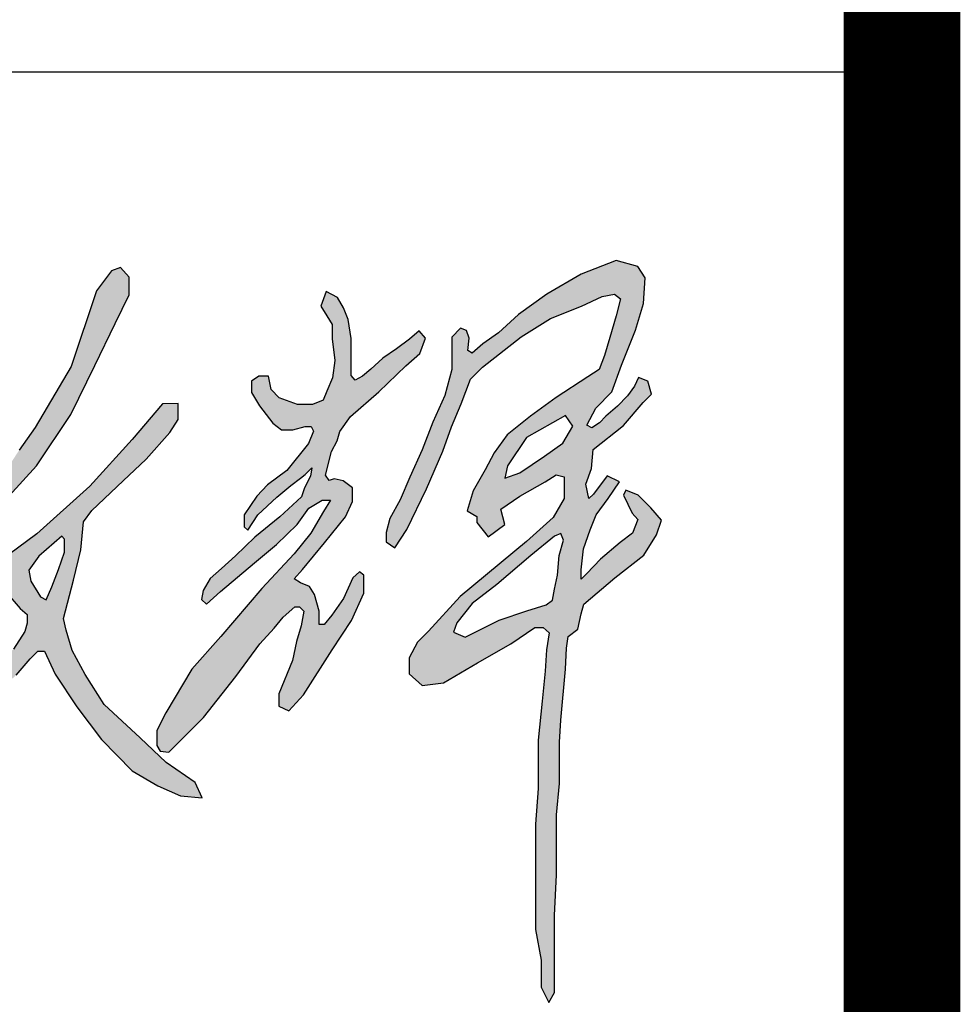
# Model space of a CAD drawing. Extents: x 427948 to 764348, y 274849 to 601549.
# Tile 143 of 212: x 762593 to 763398, y 465251 to 466094. Entities that reach past the tile are written whole.
import ezdxf

# ---------------------------------------------------------------- set-up
doc = ezdxf.new("R2010")
doc.units = 0
doc.header["$LTSCALE"] = 1000
doc.header["$MEASUREMENT"] = 0
doc.layers.get('0').update_dxf_attribs({"linetype": 'CONTINUOUS'})
doc.layers.add('PUB_TITLE', color=4, linetype='CONTINUOUS')

# ---------------------------------------------------------------- blocks, each defined once
blk = doc.blocks.new('李敬辉')
h = blk.add_hatch(color=3)
h.paths.add_polyline_path([(3996.5, 949.9), (3919.8, 887.2), (3809.5, 793), (3729.9, 732.1), (3679.7, 668.6), (3669.6, 638.7), (3706.9, 622.2), (3817.5, 677.6), (3907.1, 707.5), (3970.1, 727.8), (3990.4, 742.7), (3996.3, 778.5), (4006, 824.1), (4011.9, 887.1), (4025.7, 937.2), (4016.7, 959.1)], flags=16)
h.paths.add_polyline_path([(4032, 1341.1), (3905.5, 1269.8), (3844.2, 1178.4), (3835.4, 1138.4), (3884.2, 1155.9), (3964.4, 1209.7), (4023.3, 1252.2), (4055.8, 1307.3)], flags=16)
h.paths.add_polyline_path([(3256.3, 1743.5), (3239.1, 1695.7), (3257.9, 1665.2), (3275.4, 1637), (3275.4, 1590.6), (3284.3, 1520.3), (3276.6, 1463.7), (3258.6, 1420.5), (3246.5, 1391.6), (3212.2, 1376.8), (3163.3, 1376.8), (3103.4, 1398.7), (3077.6, 1426.3), (3069.2, 1468.8), (3038.3, 1468.8), (3013.8, 1452.7), (3013.8, 1416), (3040.2, 1372.9), (3083, 1316.6), (3111.4, 1294.8), (3148.5, 1294.8), (3188, 1305.9), (3207.8, 1305.9), (3215.4, 1290.2), (3199.2, 1250.7), (3129, 1162.9), (3065.7, 1116.9), (3031.3, 1079.7), (2990.2, 1019.6), (2990.2, 980), (3002.5, 969.3), (3034.7, 1019.6), (3096.3, 1076.4), (3141.9, 1114.3), (3172.4, 1137.8), (3187.9, 1149.8), (3209.3, 1171.5), (3205.4, 1144.7), (3186.4, 1107.1), (3176.2, 1077.5), (3105.4, 1013.1), (3024.6, 946.4), (2961.7, 885.9), (2916.4, 845.5), (2879.9, 812.4), (2856.7, 773.9), (2851.3, 744.4), (2868, 729.6), (2913.9, 771), (3024.2, 863.9), (3095, 923.4), (3162.2, 988.1), (3199.8, 1041), (3221.7, 1053.5), (3242.8, 1066.7), (3269.9, 1066.7), (3247.3, 1030.3), (3206.2, 959.7), (3152.3, 892.8), (3048, 780.3), (2914.6, 624.9), (2820, 519.2), (2736.4, 377.1), (2707.5, 319.9), (2707.5, 271.6), (2718.3, 252.8), (2745.4, 249.2), (2858.1, 362.6), (2963.1, 494.8), (3040.7, 600.9), (3088, 652.1), (3116.2, 687.2), (3154.3, 721.3), (3169.9, 721.3), (3184.2, 707), (3175.2, 659.2), (3160, 608.6), (3147.2, 547.3), (3102.5, 439.3), (3102.5, 399.1), (3135.4, 384.2), (3182.1, 435.1), (3275.5, 581.1), (3338.1, 676.3), (3378.2, 765.6), (3378.2, 823.2), (3364, 834.1), (3343.1, 814.9), (3312.2, 748.1), (3274.6, 693.8), (3249.6, 663.8), (3233.7, 663.8), (3233.7, 706.9), (3217.9, 760.5), (3202.3, 787), (3172.4, 798.6), (3152.8, 811.7), (3179, 841.9), (3250.3, 928.9), (3319.2, 1012.8), (3341.3, 1063.1), (3341.3, 1107), (3311.2, 1129.8), (3281.9, 1136.6), (3265.6, 1130.9), (3253.7, 1147.7), (3273.4, 1224.7), (3292.3, 1258.9), (3300.9, 1289.2), (3335.2, 1337.8), (3426.7, 1418.5), (3514.9, 1502.1), (3559.8, 1542.1), (3577.8, 1591.9), (3558.2, 1616.4), (3526.3, 1589.5), (3483.8, 1557.6), (3439.6, 1527.4), (3401.2, 1491.4), (3374.2, 1468.6), (3349.7, 1456.3), (3337.5, 1471.8), (3337.5, 1533.9), (3337.5, 1591.2), (3327.7, 1652.9), (3312, 1690.3), (3293.1, 1724.5)])
h.paths.add_polyline_path([(2399.1, 950), (2324.1, 885.6), (2291.8, 840.4), (2298.3, 804.1), (2329.9, 753.2), (2348.1, 743.8), (2366.9, 785.4), (2388.6, 842.2), (2407.9, 897.9), (2407.9, 924.2), (2407.9, 940)], flags=16)
h.paths.add_polyline_path([(2725.7, 1379), (2627.5, 1264.2), (2489.2, 1112.6), (2318.3, 957.3), (2225.5, 889.5), (2164.9, 831.4), (2104.2, 784), (1996.8, 689), (2046.4, 668.3), (2183.7, 745.8), (2217.7, 770), (2263.7, 715.8), (2286.8, 695.6), (2286.8, 668.1), (2279.1, 640.7), (2241.6, 583.9), (2112.4, 460.7), (2008.5, 361.2), (1921.1, 281.2), (1873.5, 252), (1823.9, 185.9), (1871.5, 163.6), (1991.1, 251), (2139.4, 383.4), (2206.8, 457.7), (2250.4, 499.7), (2296, 552), (2320.7, 577.4), (2342.9, 577.4), (2377.1, 502.7), (2447.9, 397.1), (2527.5, 290.4), (2627.4, 188.8), (2710.2, 140.2), (2783.6, 107.8), (2853.8, 101.2), (2831.8, 151.6), (2737.5, 216.1), (2653, 296.3), (2536.3, 404.1), (2475, 501.9), (2432.5, 579.3), (2413.4, 645.4), (2403.8, 683.6), (2436.7, 807.2), (2460.6, 906.3), (2469.3, 996.4), (2496.6, 1033.1), (2598.2, 1129.4), (2672.2, 1199.7), (2749.1, 1286.2), (2776.5, 1328.9), (2776.5, 1380.6)])
h.paths.add_polyline_path([(1689.9, 731.3), (1619.3, 718.8), (1581.1, 687.5), (1558.3, 632.3), (1548.1, 601.5), (1587.4, 575.9), (1663.1, 612.3), (1728.6, 668.7), (1745.1, 726.2), (1710.4, 741.5)], flags=16)
h.paths.add_polyline_path([(1183.5, 736.1), (1135.3, 680.4), (1135.3, 637.9), (1187.9, 631.1), (1265.4, 671.1), (1343.6, 713.6), (1415.6, 756.7), (1451.9, 777.3), (1476.9, 766.1), (1476.9, 656.6), (1466.1, 576.7), (1445.6, 528.9), (1445.6, 488.6), (1491.6, 468.7), (1546.4, 468.7), (1627.3, 509.5), (1666.3, 542.2), (1715.8, 568.7), (1800, 610.5), (1823.7, 682.5), (1823.7, 776.5), (1789.4, 814.2), (1723.5, 836.2), (1652.4, 814.2), (1589, 754.2), (1566.5, 775.8), (1572.1, 819.5), (1640.5, 889.1), (1699.3, 937.6), (1799, 1001.9), (1910.2, 1063.5), (1966.9, 1096.7), (2020.9, 1122.3), (2062.9, 1142), (2097.2, 1154.5), (2128.3, 1145.2), (2134.9, 1119.1), (2057.3, 959.5), (1963.6, 793.8), (1869.9, 589), (1838.1, 503.3), (1786.6, 396.8), (1740.7, 285.2), (1721.1, 227.6), (1708.7, 227.6), (1705.4, 264.7), (1693.5, 298.9), (1697.4, 321.2), (1684.3, 345.8), (1673.5, 360.3), (1659.5, 385.2), (1665.7, 400.5), (1660, 414.6), (1640.6, 405.3), (1640.6, 365.8), (1657.3, 320.4), (1666.3, 251.5), (1666.3, 181), (1666.3, 123.1), (1666.3, 64.7), (1644.7, 8.4), (1644.7, -29.4), (1644.7, -68.9), (1667.3, -85.1), (1699.4, -69.4), (1725.7, -14.7), (1725.7, 32.1), (1737.3, 83), (1754.6, 130.3), (1774.9, 189.9), (1813.7, 303.5), (1860.2, 404.2), (1908.2, 512.7), (1944.4, 578.6), (1996.8, 689), (2070.3, 840.5), (2157.7, 998), (2228.2, 1080.9), (2316.4, 1178.2), (2427.8, 1344.3), (2506.4, 1503.7), (2572.1, 1639.4), (2617.3, 1732.8), (2617.3, 1789.9), (2589.4, 1821.2), (2559.7, 1810.5), (2511.1, 1746.3), (2429.5, 1500.9), (2312.8, 1303.1), (2260.4, 1228.8), (2233.1, 1187), (2195.3, 1227.4), (2139.4, 1253.8), (2094.3, 1236.1), (1925.7, 1150.5), (1796.8, 1074.1), (1563.7, 938.6), (1446.2, 861.5), (1288.4, 792.8), (1232.4, 768)])
h.paths.add_polyline_path([(1507.6, 1611.5), (1471.8, 1551.3), (1453.9, 1489.5), (1475.9, 1432), (1499.4, 1368.2), (1516.1, 1322.9), (1506.5, 1297.6), (1495.8, 1275.1), (1446.2, 1256.3), (1384.9, 1233.3), (1346, 1178.4), (1346, 1146.8), (1361.8, 1129.9), (1409.9, 1150.4), (1463, 1178.4), (1522.8, 1196.3), (1539.7, 1176.4), (1546.8, 1106.4), (1546.8, 1050.8), (1561.6, 1031.9), (1604.6, 1046.7), (1636.7, 1085.5), (1636.7, 1138.1), (1655.8, 1165.8), (1674.2, 1205.1), (1692.2, 1237.8), (1720, 1265.6), (1720, 1239.9), (1720, 1200.8), (1783.9, 1235.8), (1857, 1317.1), (1938.4, 1387.1), (2010.5, 1445.7), (2041.4, 1501.3), (2041.4, 1544.5), (1994, 1544.5), (1970.9, 1537.5), (1962, 1517.3), (1962, 1500.9), (1956.3, 1482.4), (1946.3, 1466.7), (1933.5, 1462.8), (1933.5, 1489.1), (1943.5, 1517.3), (1943.5, 1540.4), (1923.9, 1567.6), (1911.8, 1591.4), (1911.8, 1609.9), (1891.5, 1614.5), (1883.6, 1608.8), (1868.4, 1597.3), (1858.9, 1574.8), (1873.1, 1539.8), (1873.1, 1518.3), (1873.1, 1493), (1854.1, 1459.2), (1843.2, 1441.3), (1843.2, 1424.7), (1803.5, 1402), (1716.1, 1368.1), (1670.9, 1330.8), (1650.5, 1304.2), (1608.7, 1304.2), (1594, 1337.6), (1594, 1420.4), (1550.7, 1471), (1550.7, 1520.7), (1566, 1577.6), (1566, 1619.2), (1532.6, 1619.2)], flags=17)
h.paths.add_polyline_path([(168.3, 582.6), (175, 641.6), (267.1, 713.1), (434.8, 770.1), (553.4, 799.2), (623.7, 799.2), (670.1, 766.1), (662.8, 731.6), (607.8, 654.2), (515.7, 562), (470.6, 525.5), (470.6, 498.4), (527.6, 480.5), (649.6, 493.1), (809.4, 516.2), (985.6, 537.9), (1089.2, 557.1), (1146, 573), (1190.3, 543.8), (1208.6, 504.6), (1178.6, 451.1), (1102.6, 432.8), (970.6, 406.1), (837.8, 406.1), (676, 394.3), (617.4, 394.3), (617.4, 362.7), (653.2, 285.8), (662.5, 224), (643.8, 171.5), (596.9, 109.7), (500.3, 64.7), (399.1, 64.7), (276.5, 64.7), (186.7, 64.7), (113.4, 31.9), (0, 0), (30.7, 82.6), (125.2, 138.1), (253.7, 168.3), (377.2, 168.3), (435.3, 152.5), (527.3, 169.1), (556.4, 220.5), (526.5, 281), (446.1, 328.2), (375.6, 363), (287.7, 363), (223, 326.5), (138.4, 258.6), (74.6, 189.8), (15.7, 169.1), (-13.3, 198.9), (28.1, 265.2), (101.1, 355.5), (176.3, 421.5), (249.6, 448.8), (316.6, 466.8), (362, 491.2), (424.3, 559.5), (479, 604.9), (519.7, 656), (537.2, 689.2), (503.4, 689.2), (447.6, 663), (349.8, 615.9), (291.6, 607.2), (224.7, 582.2), (183.9, 575.8)])
h.paths.add_polyline_path([(454.2, 1235.9), (412.6, 1217.6), (373.2, 1179), (341.3, 1152.7), (323.3, 1137), (332.7, 1129.5), (391.2, 1138.8), (442.9, 1147.2), (466.8, 1162.8), (466.8, 1193.3), (466.8, 1220.7), (460.6, 1231.4)], flags=16)
h.paths.add_polyline_path([(584.9, 1900), (575.7, 1780.4), (575.7, 1654), (581.8, 1572.9), (581.8, 1526.9), (593.4, 1507.8), (633.2, 1521), (723.4, 1567.2), (787.9, 1588.9), (787.9, 1628.1), (740.8, 1726.6), (669, 1826.7), (622.6, 1881.6)], flags=16)
h.paths.add_polyline_path([(550.7, 2092.7), (510, 2033.6), (510, 1861.8), (521.2, 1723.2), (521.2, 1632), (521.2, 1554.5), (516.2, 1519.2), (503.1, 1492.2), (450, 1471.6), (373.8, 1446.8), (280.4, 1421.2), (207.1, 1394.8), (197.1, 1357.1), (229.1, 1323.6), (367.4, 1359.2), (439.3, 1380.6), (478.5, 1380.6), (499.6, 1370.1), (481.2, 1327.7), (410.9, 1298.6), (364.9, 1259.2), (303.2, 1209.7), (255.1, 1158.1), (215.5, 1107.2), (185.1, 1049.9), (185.1, 1017.4), (251.5, 1017.4), (369.7, 1047.8), (435.4, 1057.7), (448.1, 1043.5), (431.7, 976.1), (419, 915.1), (412, 871.7), (412, 836.2), (428.7, 822.1), (470.8, 841), (509.9, 894.5), (537.9, 969), (552.2, 1029.1), (565, 1083.3), (635.5, 1094.6), (742.4, 1103.1), (827.4, 1114), (889.7, 1120.5), (898.4, 1166.7), (891.9, 1200.2), (840, 1208), (741.9, 1208), (640, 1183.3), (590.8, 1162.2), (562, 1150.9), (543, 1162.2), (543, 1233.5), (552, 1265.7), (562.9, 1301.8), (577.4, 1349.3), (611.2, 1410.9), (685.9, 1450.1), (791.5, 1489.5), (880.3, 1536), (910.3, 1580.7), (878.4, 1632.1), (784.3, 1783.3), (711.3, 1895.6), (631.1, 2001), (590.4, 2061.4)])
h.paths.add_polyline_path([(4308.8, 1042.2), (4267.9, 1083.5), (4228.5, 1099), (4220.3, 1083), (4248, 1024.7), (4267, 1004.4), (4249.9, 960.1), (4210.1, 930), (4146.3, 875.1), (4101.2, 829.1), (4083.5, 810.5), (4082.6, 840.6), (4090.6, 909.6), (4112.8, 971.1), (4132.3, 1019.7), (4171.2, 1071.9), (4207.1, 1126.4), (4167, 1145.6), (4123.4, 1086.1), (4107.5, 1071.9), (4098.7, 1118.8), (4116.4, 1170.1), (4122.5, 1231), (4220.9, 1309.4), (4284.5, 1383.9), (4311.3, 1410.7), (4299.4, 1453.4), (4268.6, 1464.3), (4255.7, 1436.5), (4233.8, 1405.7), (4201, 1372), (4163.3, 1339.2), (4142.4, 1317.4), (4117.5, 1301.5), (4101.6, 1310.4), (4130.5, 1365), (4183.1, 1418.7), (4214, 1504.5), (4259.7, 1618.7), (4285.5, 1705.1), (4290.5, 1788.5), (4266.6, 1825.3), (4197.1, 1844.2), (4082.8, 1799.5), (3971.5, 1734.9), (3880, 1669.4), (3814.5, 1609.8), (3763.8, 1574), (3730, 1544.2), (3716.1, 1552.2), (3720, 1591.9), (3711.1, 1617.7), (3691.9, 1624.6), (3664.1, 1595.5), (3664.1, 1561.5), (3664.1, 1490.9), (3641.4, 1406.5), (3602.6, 1319.4), (3567.6, 1230.6), (3527.5, 1141.6), (3495.9, 1067.6), (3462.7, 1007.4), (3450.3, 962), (3450.3, 931.7), (3478.8, 912.7), (3517.5, 971.6), (3581.2, 1103.6), (3635, 1225.5), (3662.1, 1304.9), (3694, 1379.1), (3724.1, 1459.3), (3763, 1498.7), (3888.5, 1596.3), (3984.2, 1656.5), (4084.6, 1696), (4151.7, 1727.6), (4191.2, 1735.1), (4211.2, 1719.7), (4196.8, 1665.3), (4175.7, 1594.8), (4159, 1536.3), (4141.8, 1490.4), (4105.2, 1466.9), (4002.3, 1399.7), (3919.1, 1339.4), (3843.4, 1278.4), (3801.2, 1220.8), (3771.9, 1165.1), (3733.2, 1097.7), (3713.2, 1032.7), (3744.9, 1014.5), (3744.9, 994.8), (3781.7, 947.9), (3835.7, 987.8), (3822.8, 1038.2), (3884.7, 1080.2), (3966.2, 1126.1), (4001.8, 1149.6), (4027.6, 1142.7), (4027.6, 1072.2), (3991.9, 1011.1), (3905.3, 932.9), (3691.1, 754.7), (3587.5, 642), (3552.6, 606.3), (3525.8, 556), (3525.8, 503.2), (3567.2, 465.9), (3636.2, 474.9), (3747.4, 538.9), (3854.6, 600.6), (3933.3, 654.1), (3960.1, 654.1), (3978.9, 637), (3970.7, 581.1), (3966.9, 512.6), (3956.4, 415.5), (3943.8, 288.6), (3943.8, 132.3), (3935.5, 15.8), (3935.5, -184.7), (3935.5, -326), (3953.3, -425.1), (3953.3, -512.8), (3978.4, -561.8), (3996.7, -529.9), (3996.7, -404.6), (3996.7, -280.4), (4003, -148.6), (4003, -50.4), (4003, 46.6), (4013.1, 147.7), (4013.1, 282.3), (4017.6, 353.2), (4032.3, 518.3), (4035.5, 586.6), (4041.1, 624.7), (4072.8, 648.5), (4083.2, 698.5), (4091.9, 729.4), (4192, 815.3), (4286.7, 888.2), (4327, 954.7), (4343.5, 1002)])
for points in [[(2228.2, 1080.9), (2316.4, 1178.2), (2427.8, 1344.3), (2506.4, 1503.7), (2572.1, 1639.4), (2617.3, 1732.8), (2617.3, 1789.9), (2589.4, 1821.2), (2559.7, 1810.5), (2511.1, 1746.3), (2429.5, 1500.9), (2312.8, 1303.1), (2260.4, 1228.8)], [(4267, 1004.4), (4249.9, 960.1), (4210.1, 930), (4146.3, 875.1), (4101.2, 829.1), (4083.5, 810.5), (4082.6, 840.6), (4090.6, 909.6), (4112.8, 971.1), (4132.3, 1019.7), (4171.2, 1071.9), (4207.1, 1126.4), (4167, 1145.6), (4123.4, 1086.1), (4107.5, 1071.9), (4098.7, 1118.8), (4116.4, 1170.1), (4122.5, 1231), (4220.9, 1309.4), (4284.5, 1383.9), (4311.3, 1410.7), (4299.4, 1453.4), (4268.6, 1464.3), (4255.7, 1436.5), (4233.8, 1405.7), (4201, 1372), (4163.3, 1339.2), (4142.4, 1317.4), (4117.5, 1301.5), (4101.6, 1310.4), (4130.5, 1365), (4183.1, 1418.7), (4214, 1504.5), (4259.7, 1618.7), (4285.5, 1705.1), (4290.5, 1788.5), (4266.6, 1825.3), (4197.1, 1844.2), (4082.8, 1799.5), (3971.5, 1734.9), (3880, 1669.4), (3814.5, 1609.8), (3763.8, 1574), (3730, 1544.2), (3716.1, 1552.2), (3720, 1591.9), (3711.1, 1617.7), (3691.9, 1624.6), (3664.1, 1595.5), (3664.1, 1561.5), (3664.1, 1490.9), (3641.4, 1406.5), (3602.6, 1319.4), (3567.6, 1230.6), (3527.5, 1141.6), (3495.9, 1067.6), (3462.7, 1007.4), (3450.3, 962), (3450.3, 931.7), (3478.8, 912.7), (3517.5, 971.6), (3581.2, 1103.6), (3635, 1225.5), (3662.1, 1304.9), (3694, 1379.1), (3724.1, 1459.3), (3763, 1498.7), (3888.5, 1596.3), (3984.2, 1656.5), (4084.6, 1696), (4151.7, 1727.6), (4191.2, 1735.1), (4211.2, 1719.7), (4196.8, 1665.3), (4175.7, 1594.8), (4159, 1536.3), (4141.8, 1490.4), (4105.2, 1466.9), (4002.3, 1399.7), (3919.1, 1339.4), (3843.4, 1278.4), (3801.2, 1220.8), (3771.9, 1165.1), (3733.2, 1097.7), (3713.2, 1032.7), (3744.9, 1014.5), (3744.9, 994.8), (3781.7, 947.9), (3835.7, 987.8), (3822.8, 1038.2), (3884.7, 1080.2), (3966.2, 1126.1), (4001.8, 1149.6), (4027.6, 1142.7), (4027.6, 1072.2), (3991.9, 1011.1), (3905.3, 932.9), (3691.1, 754.7), (3587.5, 642), (3552.6, 606.3), (3525.8, 556), (3525.8, 503.2), (3567.2, 465.9), (3636.2, 474.9), (3747.4, 538.9), (3854.6, 600.6), (3933.3, 654.1), (3960.1, 654.1), (3978.9, 637), (3970.7, 581.1), (3966.9, 512.6), (3956.4, 415.5), (3943.8, 288.6), (3943.8, 132.3), (3935.5, 15.8), (3935.5, -184.7), (3935.5, -326), (3953.3, -425.1), (3953.3, -512.8), (3978.4, -561.8), (3996.7, -529.9), (3996.7, -404.6), (3996.7, -280.4), (4003, -148.6), (4003, -50.4), (4003, 46.6), (4013.1, 147.7), (4013.1, 282.3), (4017.6, 353.2), (4032.3, 518.3), (4035.5, 586.6), (4041.1, 624.7), (4072.8, 648.5), (4083.2, 698.5), (4091.9, 729.4), (4192, 815.3), (4286.7, 888.2), (4327, 954.7), (4343.5, 1002), (4308.8, 1042.2)], [(2217.7, 770), (2263.7, 715.8), (2286.8, 695.6), (2286.8, 668.1), (2279.1, 640.7), (2241.6, 583.9)], [(2250.4, 499.7), (2296, 552), (2320.7, 577.4), (2342.9, 577.4), (2377.1, 502.7), (2447.9, 397.1), (2527.5, 290.4), (2627.4, 188.8), (2710.2, 140.2), (2783.6, 107.8), (2853.8, 101.2), (2831.8, 151.6), (2737.5, 216.1), (2653, 296.3), (2536.3, 404.1), (2475, 501.9), (2432.5, 579.3), (2413.4, 645.4), (2403.8, 683.6), (2436.7, 807.2), (2460.6, 906.3), (2469.3, 996.4), (2496.6, 1033.1), (2598.2, 1129.4), (2672.2, 1199.7), (2749.1, 1286.2), (2776.5, 1328.9), (2776.5, 1380.6), (2725.7, 1379), (2627.5, 1264.2), (2489.2, 1112.6), (2318.3, 957.3), (2225.5, 889.5)], [(4308.8, 1042.2), (4267.9, 1083.5), (4228.5, 1099), (4220.3, 1083), (4248, 1024.7), (4267, 1004.4)]]:
    blk.add_lwpolyline(points)
for points in [[(3256.3, 1743.5), (3239.1, 1695.7), (3257.9, 1665.2), (3275.4, 1637), (3275.4, 1590.6), (3284.3, 1520.3), (3276.6, 1463.7), (3258.6, 1420.5), (3246.5, 1391.6), (3212.2, 1376.8), (3163.3, 1376.8), (3103.4, 1398.7), (3077.6, 1426.3), (3069.2, 1468.8), (3038.3, 1468.8), (3013.8, 1452.7), (3013.8, 1416), (3040.2, 1372.9), (3083, 1316.6), (3111.4, 1294.8), (3148.5, 1294.8), (3188, 1305.9), (3207.8, 1305.9), (3215.4, 1290.2), (3199.2, 1250.7), (3129, 1162.9), (3065.7, 1116.9), (3031.3, 1079.7), (2990.2, 1019.6), (2990.2, 980), (3002.5, 969.3), (3034.7, 1019.6), (3096.3, 1076.4), (3141.9, 1114.3), (3172.4, 1137.8), (3187.9, 1149.8), (3209.3, 1171.5), (3205.4, 1144.7), (3186.4, 1107.1), (3176.2, 1077.5), (3105.4, 1013.1), (3024.6, 946.4), (2961.7, 885.9), (2916.4, 845.5), (2879.9, 812.4), (2856.7, 773.9), (2851.3, 744.4), (2868, 729.6), (2913.9, 771), (3024.2, 863.9), (3095, 923.4), (3162.2, 988.1), (3199.8, 1041), (3221.7, 1053.5), (3242.8, 1066.7), (3269.9, 1066.7), (3247.3, 1030.3), (3206.2, 959.7), (3152.3, 892.8), (3048, 780.3), (2914.6, 624.9), (2820, 519.2), (2736.4, 377.1), (2707.5, 319.9), (2707.5, 271.6), (2718.3, 252.8), (2745.4, 249.2), (2858.1, 362.6), (2963.1, 494.8), (3040.7, 600.9), (3088, 652.1), (3116.2, 687.2), (3154.3, 721.3), (3169.9, 721.3), (3184.2, 707), (3175.2, 659.2), (3160, 608.6), (3147.2, 547.3), (3102.5, 439.3), (3102.5, 399.1), (3135.4, 384.2), (3182.1, 435.1), (3275.5, 581.1), (3338.1, 676.3), (3378.2, 765.6), (3378.2, 823.2), (3364, 834.1), (3343.1, 814.9), (3312.2, 748.1), (3274.6, 693.8), (3249.6, 663.8), (3233.7, 663.8), (3233.7, 706.9), (3217.9, 760.5), (3202.3, 787), (3172.4, 798.6), (3152.8, 811.7), (3179, 841.9), (3250.3, 928.9), (3319.2, 1012.8), (3341.3, 1063.1), (3341.3, 1107), (3311.2, 1129.8), (3281.9, 1136.6), (3265.6, 1130.9), (3253.7, 1147.7), (3273.4, 1224.7), (3292.3, 1258.9), (3300.9, 1289.2), (3335.2, 1337.8), (3426.7, 1418.5), (3514.9, 1502.1), (3559.8, 1542.1), (3577.8, 1591.9), (3558.2, 1616.4), (3526.3, 1589.5), (3483.8, 1557.6), (3439.6, 1527.4), (3401.2, 1491.4), (3374.2, 1468.6), (3349.7, 1456.3), (3337.5, 1471.8), (3337.5, 1533.9), (3337.5, 1591.2), (3327.7, 1652.9), (3312, 1690.3), (3293.1, 1724.5)], [(4032, 1341.1), (3905.5, 1269.8), (3844.2, 1178.4), (3835.4, 1138.4), (3884.2, 1155.9), (3964.4, 1209.7), (4023.3, 1252.2), (4055.8, 1307.3)], [(3996.5, 949.9), (3919.8, 887.2), (3809.5, 793), (3729.9, 732.1), (3679.7, 668.6), (3669.6, 638.7), (3706.9, 622.2), (3817.5, 677.6), (3907.1, 707.5), (3970.1, 727.8), (3990.4, 742.7), (3996.3, 778.5), (4006, 824.1), (4011.9, 887.1), (4025.7, 937.2), (4016.7, 959.1)], [(2399.1, 950), (2324.1, 885.6), (2291.8, 840.4), (2298.3, 804.1), (2329.9, 753.2), (2348.1, 743.8), (2366.9, 785.4), (2388.6, 842.2), (2407.9, 897.9), (2407.9, 924.2), (2407.9, 940)]]:
    blk.add_lwpolyline(points, close=True)
blk = doc.blocks.new('24')
at = {"color": 4}
blk.add_line((-1110888.91, 145318.87), (-1110888.91, 202718.87), dxfattribs=at)
at = {"layer": 'PUB_TITLE'}
for p, q in [((-1110888.91, 145318.87), (-1110888.91, 202718.87)), ((-1116488.91, 157318.87), (-1110888.91, 157318.87))]:
    blk.add_line(p, q, dxfattribs=at)
at = {"layer": 'PUB_TITLE', "linetype": 'Continuous', "const_width": 100}
blk.add_lwpolyline([(-1191488.91, 145318.87), (-1110888.91, 145318.87), (-1110888.91, 202718.87), (-1191488.91, 202718.87)], close=True, dxfattribs=at)
at = {"layer": 'PUB_TITLE', "linetype": 'Continuous', "const_width": 80}
blk.add_lwpolyline([(-1110888.91, 145318.87), (-1110888.91, 202718.87)], dxfattribs=at)
at = {"xscale": 0.2640000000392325, "yscale": 0.2640000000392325, "zscale": 0.2640000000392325}
blk.add_blockref('李敬辉', (-1112241.46, 156670.53), dxfattribs=at)

msp = doc.modelspace()

# ---------------------------------------------------------------- block references
msp.add_blockref('24', (1874236.93, 308730.48))

doc.saveas('drawing.dxf')
